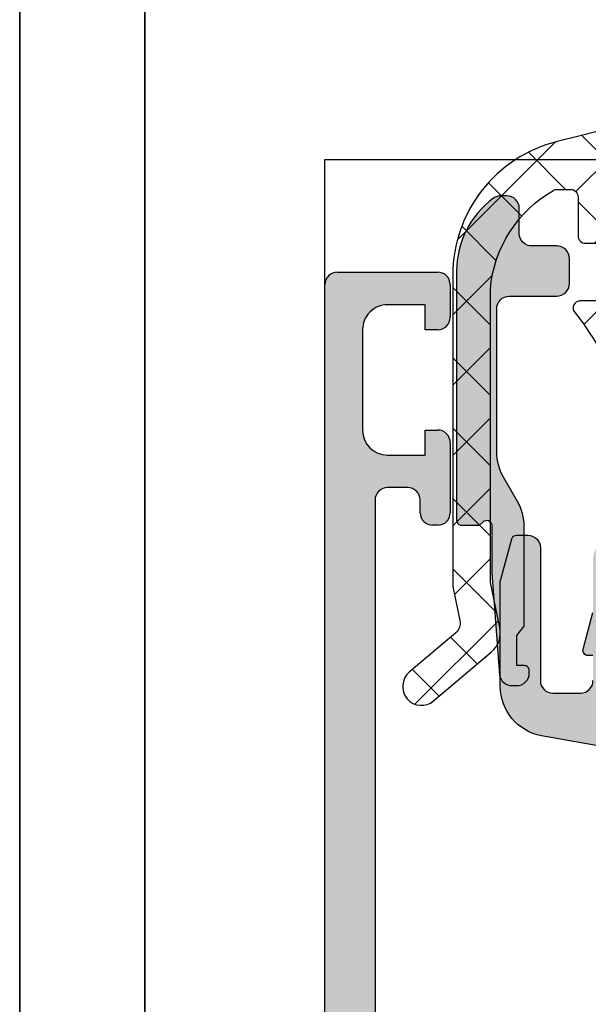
# Model space of a CAD drawing. Header units: millimetres. Extents: x 373037 to 682063, y 76092 to 274210.
# Tile 186 of 256: x 655037 to 655059, y 269884 to 269923. Entities that reach past the tile are written whole.
import ezdxf

# ---------------------------------------------------------------- set-up
doc = ezdxf.new("R2010")
doc.units = ezdxf.units.MM
doc.header["$LTSCALE"] = 100
doc.linetypes.add('ČÁRKOVANÁ', pattern=[19.049999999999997, 12.7, -6.35])
doc.layers.add('PUDORYS', color=253, linetype='CONTINUOUS')

msp = doc.modelspace()

# ---------------------------------------------------------------- hatches: boundary and pattern name
at = {"layer": 'PUDORYS', "true_color": 0x939598}
h = msp.add_hatch(dxfattribs=at)
h.set_pattern_fill('ANSI37', color=252, scale=0.625, angle=90, style=0)
h.set_pattern_definition([(135, (679960.638258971, 248348.1544064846), (-1.403165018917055, -1.403165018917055), []), (225, (679960.638258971, 248348.1544064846), (1.403165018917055, -1.403165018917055), [])])
edge = h.paths.add_edge_path()
edge.add_ellipse((655060.4407174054, 269912.0412531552), major_axis=(-5.039467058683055, 0), ratio=1, start_angle=299.7917844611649, end_angle=355.03553873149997, ccw=False)
edge.add_ellipse((655058.0859171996, 269916.1543376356), major_axis=(-0.3000000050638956, 0), ratio=1, start_angle=270.00069262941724, end_angle=299.7921729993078, ccw=False)
edge.add_line((655058.0859135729, 269916.4543376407), (655058.620197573, 269916.4543406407))
edge.add_ellipse((655058.6201988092, 269916.154340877), major_axis=(-0.2999997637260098, 0), ratio=1, start_angle=179.9999548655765, end_angle=270.0002360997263, ccw=False)
edge.add_line((655058.920198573, 269916.1543406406), (655058.920198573, 269914.6043436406))
edge.add_ellipse((655059.2202092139, 269914.6043512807), major_axis=(-0.3000106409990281, 0), ratio=1, start_angle=0.001459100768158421, end_angle=89.99567606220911)
edge.add_line((655059.220186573, 269914.3043406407), (655060.620168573, 269914.3043296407))
edge.add_ellipse((655060.6201657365, 269914.0043398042), major_axis=(-0.2999898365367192, 0), ratio=1, start_angle=180.0003507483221, end_angle=269.9994582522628, ccw=False)
edge.add_line((655060.9201555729, 269914.0043416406), (655060.9201555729, 269912.3043296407))
edge.add_ellipse((655060.6201454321, 269912.3043367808), major_axis=(-0.3000101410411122, 0), ratio=1, start_angle=90.00441944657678, end_angle=179.9986363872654, ccw=False)
edge.add_line((655060.620168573, 269912.0043266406), (655059.056337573, 269912.0043376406))
edge.add_ellipse((655059.0234805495, 269911.7031785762), major_axis=(-0.3029461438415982, 0), ratio=1, start_angle=-96.2264509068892, end_angle=13.4835772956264)
edge.add_ellipse((655047.7075162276, 269902.9982554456), major_axis=(-14.00076634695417, 0), ratio=1, start_angle=195.3017322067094, end_angle=218.0756200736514, ccw=False)
edge.add_ellipse((655061.699754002, 269906.8049690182), major_axis=(-0.5004721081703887, 0), ratio=1, start_angle=12.91760853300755, end_angle=129.8066343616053)
edge.add_line((655062.020155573, 269906.4205016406), (655062.020155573, 269914.7037806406))
edge.add_ellipse((655061.5201558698, 269914.7037801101), major_axis=(-0.4999997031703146, 0), ratio=1, start_angle=180.0000607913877, end_angle=240.0000196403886)
edge.add_line((655061.770155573, 269915.1367926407), (655061.470155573, 269915.3099986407))
edge.add_ellipse((655061.720155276, 269915.7430111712), major_axis=(-0.4999997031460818, 0), ratio=1, start_angle=6.0804727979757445e-05, end_angle=60.000019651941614, ccw=False)
edge.add_line((655061.220155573, 269915.7430106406), (655061.220155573, 269917.3723586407))
edge.add_ellipse((655062.2201549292, 269917.3723594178), major_axis=(-0.9999993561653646, 0), ratio=1, start_angle=-59.94966113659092, end_angle=4.452966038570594e-05, ccw=False)
edge.add_ellipse((655058.0638281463, 269924.5567401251), major_axis=(-7.300023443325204, 0), ratio=1, start_angle=120.0503545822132, end_angle=168.7144463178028)
edge.add_ellipse((655065.1201651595, 269922.7415080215), major_axis=(-0.3999905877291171, 0), ratio=1, start_angle=255.147024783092, end_angle=339.4981705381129)
edge.add_ellipse((655058.7710670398, 269925.1155749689), major_axis=(-6.378448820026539, 0), ratio=1, start_angle=104.45259778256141, end_angle=159.4981254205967, ccw=False)
edge.add_line((655060.362993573, 269918.9389756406), (655058.9522865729, 269918.5753886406))
edge.add_line((655058.952286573, 269918.5753886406), (655058.0895855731, 269918.3652756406))
edge.add_ellipse((655059.4201506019, 269913.0286529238), major_axis=(-5.499995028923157, 0), ratio=1, start_angle=-76.0000450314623, end_angle=3.42019121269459e-05)
edge.add_line((655053.9201555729, 269913.0286496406), (655053.9201555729, 269900.6106216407))
edge.add_line((655053.9201555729, 269900.6106216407), (655054.207774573, 269899.2475646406))
edge.add_ellipse((655053.7185482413, 269899.1443320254), major_axis=(-0.4999993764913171, 0), ratio=1, start_angle=130.283751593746, end_angle=191.9153007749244, ccw=False)
edge.add_line((655054.041834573, 269898.7629066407), (655052.185226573, 269897.1892956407))
edge.add_ellipse((655052.6701560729, 269896.6171566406), major_axis=(-0.7499997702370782, 0), ratio=1, start_angle=-49.71629384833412, end_angle=130.2837061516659)
edge.add_line((655053.155085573, 269896.0450176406), (655055.466729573, 269898.0043036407))
edge.add_ellipse((655054.8201574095, 269898.7671552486), major_axis=(-0.9999990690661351, 0), ratio=1, start_angle=130.2836986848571, end_angle=191.9152478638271)
edge.add_line((655055.7986105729, 269898.9736196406), (655055.4201555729, 269900.7671566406))
edge.add_line((655055.4201555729, 269900.7671566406), (655055.4201555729, 269912.4773576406))
h = msp.add_hatch(color=252, dxfattribs=at)
edge = h.paths.add_edge_path()
edge.add_line((655056.4741555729, 269898.6543376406), (655056.774155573, 269899.0275426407))
edge.add_line((655056.774155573, 269899.0275426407), (655056.774155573, 269903.0007476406))
edge.add_ellipse((655054.7741483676, 269903.0007460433), major_axis=(-2.000007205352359, 0), ratio=1, start_angle=180.0000457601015, end_angle=209.9999336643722)
edge.add_line((655056.506206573, 269904.0007476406), (655055.942104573, 269904.9777996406))
edge.add_ellipse((655057.6741627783, 269905.977801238), major_axis=(-2.000007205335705, 0), ratio=1, start_angle=4.57601015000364e-05, end_angle=29.99993366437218, ccw=False)
edge.add_line((655055.674155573, 269905.9777996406), (655055.674155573, 269911.6976336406))
edge.add_ellipse((655056.1741551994, 269911.6976340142), major_axis=(-0.4999996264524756, 0), ratio=1, start_angle=-90.00004280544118, end_angle=4.280877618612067e-05, ccw=False)
edge.add_line((655056.174155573, 269912.1976336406), (655058.074155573, 269912.1976336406))
edge.add_ellipse((655058.0744135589, 269912.6973756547), major_axis=(-0.499742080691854, 0), ratio=1, start_angle=89.97042173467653, end_angle=180.0295782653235)
edge.add_line((655058.574155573, 269912.6976336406), (655058.574155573, 269913.6976336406))
edge.add_ellipse((655058.0744135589, 269913.6978916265), major_axis=(-0.499742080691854, 0), ratio=1, start_angle=179.9704217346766, end_angle=270.0295782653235)
edge.add_line((655058.074155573, 269914.1976336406), (655057.074155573, 269914.1976336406))
edge.add_ellipse((655057.0738950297, 269914.6973730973), major_axis=(-0.499739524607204, 0), ratio=1, start_angle=-0.029871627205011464, end_angle=90.02987163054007, ccw=False)
edge.add_line((655056.574155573, 269914.6976336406), (655056.574155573, 269915.6976336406))
edge.add_ellipse((655056.0744074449, 269915.6978875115), major_axis=(-0.4997481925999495, 0), ratio=1, start_angle=179.970893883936, end_angle=270.0288769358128)
edge.add_line((655056.074155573, 269916.1976356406), (655055.841124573, 269916.1976356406))
edge.add_ellipse((655055.8411240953, 269915.6976364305), major_axis=(-0.4999992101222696, 0), ratio=1, start_angle=269.9999452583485, end_angle=306.2493129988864)
edge.add_ellipse((655057.6741619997, 269913.1976330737), major_axis=(-3.600006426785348, 0), ratio=1, start_angle=306.2493860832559, end_angle=359.9999591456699)
edge.add_line((655054.074155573, 269913.1976356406), (655054.074155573, 269903.2543376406))
edge.add_ellipse((655054.2741554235, 269903.2543374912), major_axis=(-0.1999998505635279, 0), ratio=1, start_angle=-4.278876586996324e-05, end_angle=90.00004280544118)
edge.add_line((655054.274155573, 269903.0543376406), (655054.991376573, 269903.0543376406))
edge.add_line((655054.991376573, 269903.0543376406), (655055.132275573, 269903.1952986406))
edge.add_ellipse((655055.274155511, 269903.0543372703), major_axis=(-0.2000000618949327, 0), ratio=1, start_angle=180.0001060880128, end_angle=315.18607562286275, ccw=False)
edge.add_line((655055.4741555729, 269903.0543376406), (655055.4741555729, 269901.1547686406))
edge.add_line((655055.4741555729, 269901.1547686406), (655055.7884735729, 269897.0761206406))
edge.add_ellipse((655056.2823182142, 269897.1543381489), major_axis=(-0.5000005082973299, 0), ratio=1, start_angle=9.000022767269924, end_angle=89.99992651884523)
edge.add_line((655056.282317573, 269896.6543376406), (655056.4741555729, 269896.6543376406))
edge.add_ellipse((655056.4741559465, 269897.154337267), major_axis=(-0.4999996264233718, 0), ratio=1, start_angle=89.99995719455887, end_angle=180.0000428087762)
edge.add_line((655056.9741555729, 269897.1543376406), (655056.9741555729, 269897.2543376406))
edge.add_ellipse((655056.7741557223, 269897.25433779), major_axis=(-0.1999998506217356, 0), ratio=1, start_angle=179.9999572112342, end_angle=270.0000427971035)
edge.add_line((655056.774155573, 269897.4543376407), (655056.4741555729, 269897.4543376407))
edge.add_line((655056.4741555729, 269897.4543376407), (655056.4741555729, 269898.6543376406))
h = msp.add_hatch(color=252, dxfattribs=at)
edge = h.paths.add_edge_path()
edge.add_arc((655049.3202230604, 269912.6542703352), 0.5000674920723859, 90.00773245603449, 179.9922675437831, ccw=False)
edge.add_line((655049.320155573, 269913.1543378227), (655053.320155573, 269913.1543378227))
edge.add_arc((655053.3200880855, 269912.6542703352), 0.5000674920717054, 0.00773245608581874, 89.99226754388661, ccw=False)
edge.add_line((655053.820155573, 269912.6543378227), (655053.820155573, 269911.3542889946))
edge.add_arc((655053.3201186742, 269911.3543258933), 0.5000369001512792, 270.0042279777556, 359.99577202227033, ccw=False)
edge.add_line((655053.320155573, 269910.8542889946), (655052.820155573, 269910.8542889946))
edge.add_line((655052.820155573, 269910.8542889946), (655052.820155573, 269911.8542889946))
edge.add_line((655052.820155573, 269911.8542889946), (655051.320155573, 269911.8542889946))
edge.add_arc((655051.3201185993, 269910.8543259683), 0.9999630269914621, 89.9978814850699, 180.0021185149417)
edge.add_line((655050.320155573, 269910.8542889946), (655050.320155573, 269906.8542889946))
edge.add_arc((655051.3202324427, 269906.8543658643), 1.000076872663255, 180.0044039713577, 269.9955960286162)
edge.add_line((655051.320155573, 269905.8542889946), (655052.820155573, 269905.8542889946))
edge.add_line((655052.820155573, 269905.8542889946), (655052.820155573, 269906.8542889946))
edge.add_line((655052.820155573, 269906.8542889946), (655053.320155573, 269906.8542889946))
edge.add_arc((655053.3202130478, 269906.3543464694), 0.4999425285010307, -0.006586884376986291, 90.0065868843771, ccw=False)
edge.add_line((655053.820155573, 269906.3542889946), (655053.820155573, 269903.5543012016))
edge.add_arc((655053.320155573, 269903.5543012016), 0.5000000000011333, 270.0000000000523, 360, ccw=False)
edge.add_line((655053.320155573, 269903.0543012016), (655053.120155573, 269903.0543012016))
edge.add_arc((655053.120155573, 269903.5543012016), 0.5000000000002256, 179.9999999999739, 269.99999999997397, ccw=False)
edge.add_line((655052.620155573, 269903.5543012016), (655052.620155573, 269904.0543012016))
edge.add_arc((655052.1201204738, 269904.0542661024), 0.500035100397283, 0.004021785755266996, 89.9959782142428)
edge.add_line((655052.120155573, 269904.5543012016), (655051.3201525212, 269904.5543012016))
edge.add_arc((655051.3201690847, 269904.0542846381), 0.5000165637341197, 90.00189796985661, 179.9981020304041)
edge.add_line((655050.8201525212, 269904.0543012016), (655050.8201525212, 269872.7543073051))
edge.add_line((655050.8201525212, 269872.7543073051), (655051.2525491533, 269866.7158496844))
edge.add_arc((655052.2517688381, 269866.7543057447), 0.9999594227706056, 182.2040028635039, 269.9999999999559)
edge.add_line((655052.2517688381, 269865.7543463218), (655058.9202210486, 269865.7543463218))
edge.add_arc((655058.9202210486, 269866.2543463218), 0.5000000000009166, 270.0000000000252, 359.9999999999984)
edge.add_line((655059.4202210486, 269866.2543463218), (655059.4202210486, 269867.1543463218))
edge.add_arc((655059.9202210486, 269867.1543463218), 0.5000000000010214, 90.00000000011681, 180.0000000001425, ccw=False)
edge.add_line((655059.9202210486, 269867.6543463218), (655061.3202225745, 269867.6543463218))
edge.add_arc((655061.5877431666, 269867.7331827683), 0.278895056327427, 196.4198764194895, 271.1645893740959)
edge.add_line((655061.5934115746, 269867.4543453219), (655062.0470055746, 269867.4543453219))
edge.add_arc((655062.0526662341, 269867.7332134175), 0.2789255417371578, 268.8371299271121, 343.5754054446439)
edge.add_line((655062.3202095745, 269867.6543463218), (655064.2002205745, 269867.6543463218))
edge.add_arc((655064.2002205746, 269867.3543463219), 0.3000000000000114, 6.252776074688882e-13, 89.9999999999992, ccw=False)
edge.add_line((655064.5002205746, 269867.3543463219), (655064.5002205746, 269866.3743720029))
edge.add_arc((655064.2002205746, 269866.3743720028), 0.2999999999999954, 270.0000000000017, 360, ccw=False)
edge.add_line((655064.2002205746, 269866.0743720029), (655061.4402225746, 269866.0743720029))
edge.add_arc((655061.4402225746, 269865.9543720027), 0.1200000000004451, 89.99999999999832, 179.9999999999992)
edge.add_line((655061.3202225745, 269865.9543720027), (655061.3202225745, 269861.6543463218))
edge.add_arc((655061.8202225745, 269861.6543463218), 0.5000000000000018, 179.9999999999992, 269.9999999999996)
edge.add_line((655061.8202225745, 269861.1543463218), (655062.5202225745, 269861.1543463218))
edge.add_line((655062.5202225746, 269861.1543463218), (655064.9130428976, 269862.5358417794))
edge.add_arc((655064.9821027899, 269862.4162265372), 0.1381197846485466, -1.0322764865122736e-10, 119.9999999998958, ccw=False)
edge.add_line((655065.1202225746, 269862.4162265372), (655065.1202225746, 269858.6543463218))
edge.add_arc((655067.1202225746, 269858.6543463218), 1.999999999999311, 180.0000000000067, 270.0000000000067)
edge.add_line((655067.1202225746, 269856.6543463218), (655067.6882179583, 269856.6543463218))
edge.add_arc((655067.6882179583, 269856.1543463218), 0.5000000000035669, 55.52092823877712, 89.99999999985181, ccw=False)
edge.add_arc((655065.1407446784, 269852.4448477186), 4.999999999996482, 5.349228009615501, 55.5209282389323, ccw=False)
edge.add_arc((655069.9820959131, 269852.8924661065), 0.1381197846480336, 240.0000000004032, 367.70243749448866, ccw=False)
edge.add_line((655069.9130360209, 269852.7728508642), (655067.5202156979, 269854.1543463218))
edge.add_line((655067.5202156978, 269854.1543463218), (655066.8202156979, 269854.1543463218))
edge.add_arc((655066.8202156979, 269853.6543463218), 0.5, 89.99999999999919, 179.9999999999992)
edge.add_line((655066.3202156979, 269853.6543463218), (655066.3202156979, 269849.3543206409))
edge.add_arc((655066.4402156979, 269849.3543206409), 0.1199999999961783, 180, 269.9999999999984)
edge.add_line((655066.4402156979, 269849.2343206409), (655069.2002136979, 269849.2343206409))
edge.add_arc((655069.2002136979, 269848.9343206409), 0.2999999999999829, 0, 90.00000000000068, ccw=False)
edge.add_line((655069.5002136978, 269848.9343206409), (655069.5002136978, 269847.9543463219))
edge.add_arc((655069.2002136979, 269847.9543463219), 0.300000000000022, 270.00000000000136, 360, ccw=False)
edge.add_line((655069.2002136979, 269847.6543463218), (655067.3202026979, 269847.6543463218))
edge.add_arc((655067.0526593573, 269847.5754792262), 0.2789255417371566, 16.42459455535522, 91.16287007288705)
edge.add_line((655067.0469986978, 269847.8543473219), (655066.5934046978, 269847.8543473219))
edge.add_arc((655066.5877362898, 269847.5755098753), 0.2788950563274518, 88.8354106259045, 163.5801235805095)
edge.add_line((655066.3202156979, 269847.6543463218), (655063.3201572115, 269847.6543463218))
edge.add_line((655063.3201572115, 269847.6543463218), (655062.6200543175, 269848.3544186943))
edge.add_line((655062.6200543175, 269848.3544186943), (655062.6200543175, 269848.9544247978))
edge.add_line((655062.6200543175, 269848.9544247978), (655064.220060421, 269848.9544247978))
edge.add_arc((655064.2200509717, 269849.4544342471), 0.5000094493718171, 270.0010827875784, 359.9989172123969)
edge.add_line((655064.720060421, 269849.4544247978), (655064.720060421, 269849.8498528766))
edge.add_arc((655064.220060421, 269849.8498528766), 0.5000000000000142, 0, 15.00000000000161)
edge.add_line((655064.7030233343, 269849.9792623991), (655064.3188145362, 269851.4131491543))
edge.add_arc((655063.3528887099, 269851.1543301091), 1.000000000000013, 14.99999999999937, 90.00000000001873)
edge.add_line((655063.3528887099, 269852.1543301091), (655057.6200665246, 269852.1543301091))
edge.add_line((655057.6200665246, 269852.1543301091), (655057.6200665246, 269848.9544247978))
edge.add_line((655057.6200665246, 269848.9544247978), (655058.4200543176, 269848.9544247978))
edge.add_line((655058.4200543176, 269848.9544247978), (655058.4200543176, 269848.3544186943))
edge.add_line((655058.4200543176, 269848.3544186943), (655057.2076214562, 269847.6544370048))
edge.add_line((655057.2076214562, 269847.6544370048), (655056.1200665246, 269847.6544370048))
edge.add_line((655056.1200665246, 269847.6544370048), (655056.1200665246, 269862.6543463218))
edge.add_arc((655055.6200665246, 269862.6543463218), 0.5000000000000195, 0, 90.00000000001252)
edge.add_line((655055.6200665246, 269863.1543463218), (655049.8201555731, 269863.1543463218))
edge.add_arc((655049.820155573, 269864.1543463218), 1, 180, 270.00000000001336, ccw=False)
edge.add_line((655048.820155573, 269864.1543463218), (655048.820155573, 269912.6543378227))
edge = h.paths.add_edge_path(flags=16)
edge.add_line((655058.4200543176, 269853.7543301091), (655062.8200543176, 269853.7543301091))
edge.add_arc((655062.8200543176, 269854.2543301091), 0.5000000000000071, 270.0000000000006, 359.9999999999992)
edge.add_line((655063.3200543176, 269854.2543301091), (655063.3200543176, 269858.6543301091))
edge.add_arc((655062.8200543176, 269858.6543301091), 0.4999999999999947, 0, 89.9999999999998)
edge.add_line((655062.8200543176, 269859.1543301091), (655058.4200543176, 269859.1543301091))
edge.add_arc((655058.4200543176, 269858.6543301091), 0.5, 89.99999999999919, 179.9999999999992)
edge.add_line((655057.9200543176, 269858.6543301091), (655057.9200543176, 269854.2543301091))
edge.add_arc((655058.4200543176, 269854.2543301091), 0.4999999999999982, 180, 270.0000000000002)
h = msp.add_hatch(color=252, dxfattribs=at)
edge = h.paths.add_edge_path(flags=16)
edge.add_line((655061.316370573, 269895.4544816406), (655065.516120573, 269895.4544816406))
edge.add_ellipse((655065.5161209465, 269895.954481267), major_axis=(-0.4999996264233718, 0), ratio=1, start_angle=89.99995719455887, end_angle=180.0000428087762)
edge.add_line((655066.016120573, 269895.9544816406), (655066.016120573, 269900.3545056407))
edge.add_ellipse((655065.5161209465, 269900.3545060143), major_axis=(-0.4999996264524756, 0), ratio=1, start_angle=179.9999571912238, end_angle=270.0000428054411)
edge.add_line((655065.516120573, 269900.8545056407), (655061.316371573, 269900.8545056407))
edge.add_ellipse((655061.316372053, 269900.3545051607), major_axis=(-0.5000004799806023, 0), ratio=1, start_angle=270.0000550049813, end_angle=359.9999449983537)
edge.add_line((655060.816371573, 269900.3545056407), (655060.816370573, 269895.9544816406))
edge.add_ellipse((655061.3163701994, 269895.954481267), major_axis=(-0.4999996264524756, 0), ratio=1, start_angle=-4.280877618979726e-05, end_angle=90.00004280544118)
edge = h.paths.add_edge_path()
edge.add_line((655064.229774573, 269893.4561006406), (655057.466774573, 269894.6558606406))
edge.add_arc((655057.8161189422, 269896.6251122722), 1.999998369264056, 179.9999607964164, 259.9404098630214, ccw=False)
edge.add_line((655055.816120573, 269896.6251136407), (655055.816120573, 269900.7900866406))
edge.add_line((655055.816120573, 269900.7900866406), (655056.276401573, 269902.5078756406))
edge.add_arc((655056.469586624, 269902.4561117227), 0.1999999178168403, 90.00001460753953, 164.9999613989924, ccw=False)
edge.add_line((655056.469586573, 269902.6561116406), (655056.916120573, 269902.6561116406))
edge.add_arc((655056.9161209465, 269902.1561120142), 0.4999996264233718, -4.280877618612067e-05, 90.00004280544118, ccw=False)
edge.add_line((655057.416120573, 269902.1561116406), (655057.416120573, 269896.8561116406))
edge.add_arc((655057.9161201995, 269896.856111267), 0.4999996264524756, 179.9999571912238, 270.0000428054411)
edge.add_line((655057.916120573, 269896.3561116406), (655059.016370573, 269896.3561116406))
edge.add_arc((655059.016370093, 269896.8561121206), 0.5000004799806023, 270.0000550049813, 359.9999449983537)
edge.add_line((655059.516370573, 269896.8561116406), (655059.516370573, 269897.8561116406))
edge.add_line((655059.516370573, 269897.8561116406), (655059.3163705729, 269897.8561116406))
edge.add_arc((655059.316370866, 269898.0561117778), 0.2000001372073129, 164.9999945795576, 269.99991606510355, ccw=False)
edge.add_line((655059.1231855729, 269898.1078756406), (655059.5163715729, 269899.5752636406))
edge.add_line((655059.516371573, 269899.5752636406), (655059.516371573, 269901.6561116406))
edge.add_arc((655060.516372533, 269901.6561106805), 1.000000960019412, 90.00005500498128, 179.9999449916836, ccw=False)
edge.add_line((655060.516371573, 269902.6561116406), (655071.4158735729, 269902.6561116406))
edge.add_arc((655071.4158738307, 269902.2561113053), 0.400000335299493, -29.999916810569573, 90.00003691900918, ccw=False)
edge.add_line((655071.7622845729, 269902.0561116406), (655071.2641185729, 269901.1932636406))
edge.add_line((655071.2641185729, 269901.1932636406), (655070.8362485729, 269899.7011026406))
edge.add_arc((655070.5478697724, 269899.783794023), 0.3000003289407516, 239.8207587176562, 343.9999831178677, ccw=False)
edge.add_line((655070.397057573, 269899.5244566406), (655067.931446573, 269900.9561916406))
edge.add_line((655067.931446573, 269900.9561916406), (655067.5110275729, 269900.9561916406))
edge.add_arc((655067.5075350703, 269900.76462336), 0.1916001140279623, 88.95554996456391, 182.5222218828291)
edge.add_line((655067.316120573, 269900.7561916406), (655067.316120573, 269894.2667526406))
edge.add_arc((655067.515287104, 269894.248514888), 0.1999998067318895, 174.7679954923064, 294.1409481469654)
edge.add_line((655067.597083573, 269894.0660066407), (655069.980768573, 269895.1343276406))
edge.add_arc((655070.0625653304, 269894.9518190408), 0.2000002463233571, 21.973797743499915, 114.14098223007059, ccw=False)
edge.add_line((655070.248036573, 269895.0266556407), (655071.064396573, 269893.0034276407))
edge.add_arc((655070.6934546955, 269892.8537545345), 0.3999998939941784, -90.00001754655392, 21.973817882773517, ccw=False)
edge.add_line((655070.6934545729, 269892.4537546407), (655068.629307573, 269892.4537536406))
edge.add_arc((655068.6293067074, 269892.7537532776), 0.2999996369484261, 217.9049134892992, 270.0001653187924, ccw=False)
edge.add_arc((655068.1558871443, 269892.3851427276), 0.30000021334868, 37.90465250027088, 105.9998620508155)
edge.add_line((655068.073196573, 269892.6735216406), (655067.315307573, 269892.4561996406))
edge.add_arc((655067.3153071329, 269894.0561986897), 1.599999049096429, 211.5923944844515, 270.0000157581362, ccw=False)
edge.add_arc((655065.5265350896, 269892.9560666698), 0.4999999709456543, 31.59233597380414, 89.9984549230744)
edge.add_line((655065.526548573, 269893.4560666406), (655064.2297745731, 269893.4561006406))

# ---------------------------------------------------------------- linework, layer by layer
at = {"layer": 'PUDORYS', "color": 252, "true_color": 0x939598}
for p, q in [((655049.320155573, 269913.1543378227), (655053.320155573, 269913.1543378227)), ((655048.820155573, 269864.1543463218), (655048.820155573, 269912.6543378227)), ((655053.820155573, 269912.6543378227), (655053.820155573, 269911.3542889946)), ((655052.820155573, 269911.8542889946), (655051.320155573, 269911.8542889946)), ((655052.820155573, 269910.8542889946), (655052.820155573, 269911.8542889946)), ((655050.320155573, 269910.8542889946), (655050.320155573, 269906.8542889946)), ((655053.320155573, 269910.8542889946), (655052.820155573, 269910.8542889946)), ((655052.820155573, 269905.8542889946), (655052.820155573, 269906.8542889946)), ((655052.820155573, 269906.8542889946), (655053.320155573, 269906.8542889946)), ((655053.820155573, 269906.3542889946), (655053.820155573, 269903.5543012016)), ((655051.320155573, 269905.8542889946), (655052.820155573, 269905.8542889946)), ((655052.120155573, 269904.5543012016), (655051.3201525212, 269904.5543012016)), ((655050.8201525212, 269904.0543012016), (655050.8201525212, 269872.7543073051)), ((655052.620155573, 269903.5543012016), (655052.620155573, 269904.0543012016)), ((655053.320155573, 269903.0543012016), (655053.120155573, 269903.0543012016))]:
    msp.add_line(p, q, dxfattribs=at)
at = {"layer": 'PUDORYS', "color": 252, "ltscale": 15, "true_color": 0x939598}
for points in [[(655036.6382374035, 249592.1544280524), (681616.6382374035, 249592.1544280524), (681616.6382374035, 273272.1544280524), (655036.6382374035, 273272.1544280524)], [(681611.6382374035, 273267.1544280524), (655041.6382374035, 273267.1544280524), (655041.6382374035, 249597.1544280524), (681611.6382374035, 249597.1544280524)], [(655133.820127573, 269917.6543096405), (655133.820127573, 269845.6543378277), (655048.820155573, 269845.6543378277), (655048.820155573, 269917.6543096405)]]:
    msp.add_lwpolyline(points, close=True, dxfattribs=at)
at = {"layer": 'PUDORYS', "color": 252, "linetype": 'ČÁRKOVANÁ', "ltscale": 5, "true_color": 0x939598}
for points in [[(681606.6382374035, 249602.1544280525), (655036.6382374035, 249602.1544280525), (655036.6382374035, 273272.1544280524), (681606.6382374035, 273272.1544280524)], [(681611.6382374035, 249597.1544280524), (655041.6382374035, 249597.1544280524), (655041.6382374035, 273267.1544280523), (681611.6382374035, 273267.1544280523)]]:
    msp.add_lwpolyline(points, close=True, dxfattribs=at)
at = {"layer": 'PUDORYS', "color": 252, "true_color": 0x939598, "extrusion": (0, 0, -1)}
for points in [[(-655060.362993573, 269918.9389756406), (-655058.952286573, 269918.5753886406), (-655058.089585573, 269918.3652756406), (-655058.089585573, 269918.3652756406, -0.344328), (-655053.9201555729, 269913.0286496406), (-655053.9201555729, 269900.6106216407), (-655054.207774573, 269899.2475646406), (-655054.207774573, 269899.2475646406, 0.275594), (-655054.041834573, 269898.7629066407), (-655052.1852265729, 269897.1892956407), (-655052.1852265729, 269897.1892956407, -1), (-655053.155085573, 269896.0450176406), (-655055.466729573, 269898.0043036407), (-655055.466729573, 269898.0043036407, -0.275594), (-655055.7986105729, 269898.9736196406), (-655055.4201555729, 269900.7671566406), (-655055.4201555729, 269912.4773576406), (-655055.4201555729, 269912.4773576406, 0.245826), (-655057.936860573, 269916.4146876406, 0.130727), (-655058.0859135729, 269916.4543376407), (-655058.620197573, 269916.4543406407), (-655058.620197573, 269916.4543406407, 0.414215), (-655058.920198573, 269916.1543406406), (-655058.920198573, 269914.6043436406), (-655058.920198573, 269914.6043436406, -0.414184), (-655059.220186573, 269914.3043406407), (-655060.620168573, 269914.3043296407)], [(-655060.620168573, 269912.0043266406), (-655059.056337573, 269912.0043376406), (-655059.056337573, 269912.0043376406, -0.51896), (-655058.728884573, 269911.6325416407, 0.0996982), (-655061.211947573, 269906.6930886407, -0.559391)]]:
    msp.add_lwpolyline(points, format="xyb", dxfattribs=at)
msp.add_lwpolyline([(-655056.4741555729, 269898.6543376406), (-655056.774155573, 269899.0275426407), (-655056.774155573, 269903.0007476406), (-655056.774155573, 269903.0007476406, -0.131652), (-655056.506206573, 269904.0007476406), (-655055.942104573, 269904.9777996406), (-655055.942104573, 269904.9777996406, 0.131652), (-655055.674155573, 269905.9777996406), (-655055.674155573, 269911.6976336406), (-655055.674155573, 269911.6976336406, 0.414214), (-655056.174155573, 269912.1976336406), (-655058.074155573, 269912.1976336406), (-655058.074155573, 269912.1976336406, -0.414516), (-655058.574155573, 269912.6976336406), (-655058.574155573, 269913.6976336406), (-655058.574155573, 269913.6976336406, -0.414516), (-655058.074155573, 269914.1976336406), (-655057.074155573, 269914.1976336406), (-655057.074155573, 269914.1976336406, 0.414519), (-655056.574155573, 269914.6976336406), (-655056.574155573, 269915.6976336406), (-655056.574155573, 269915.6976336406, -0.41451), (-655056.074155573, 269916.1976356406), (-655055.841124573, 269916.1976356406), (-655055.841124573, 269916.1976356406, -0.1595), (-655055.545474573, 269916.1008616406, -0.238928), (-655054.074155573, 269913.1976356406), (-655054.074155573, 269903.2543376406), (-655054.074155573, 269903.2543376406, -0.414214), (-655054.274155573, 269903.0543376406), (-655054.991376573, 269903.0543376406), (-655055.132275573, 269903.1952986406), (-655055.132275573, 269903.1952986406, 0.669353), (-655055.4741555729, 269903.0543376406), (-655055.4741555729, 269901.1547686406), (-655055.788473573, 269897.0761206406), (-655055.788473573, 269897.0761206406, -0.368919), (-655056.282317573, 269896.6543376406), (-655056.4741555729, 269896.6543376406), (-655056.4741555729, 269896.6543376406, -0.414214), (-655056.9741555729, 269897.1543376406), (-655056.9741555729, 269897.2543376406), (-655056.9741555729, 269897.2543376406, -0.414214), (-655056.774155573, 269897.4543376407), (-655056.4741555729, 269897.4543376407), (-655056.4741555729, 269898.6543376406)], format="xyb", close=True, dxfattribs=at)
at = {"layer": 'PUDORYS', "color": 252, "true_color": 0x939598}
for points in [[(655064.229774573, 269893.4561006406), (655057.466774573, 269894.6558606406), (655057.466774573, 269894.6558606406, -0.363676), (655055.816120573, 269896.6251136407), (655055.816120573, 269900.7900866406), (655056.276401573, 269902.5078756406), (655056.276401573, 269902.5078756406, -0.339454), (655056.469586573, 269902.6561116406), (655056.916120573, 269902.6561116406), (655056.916120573, 269902.6561116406, -0.414214), (655057.416120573, 269902.1561116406), (655057.416120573, 269896.8561116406), (655057.416120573, 269896.8561116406, 0.414214), (655057.916120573, 269896.3561116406), (655059.016370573, 269896.3561116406), (655059.016370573, 269896.3561116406, 0.414213), (655059.516370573, 269896.8561116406)], [(655059.516370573, 269897.8561116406), (655059.316370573, 269897.8561116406), (655059.316370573, 269897.8561116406, -0.493145), (655059.1231855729, 269898.1078756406), (655059.516371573, 269899.5752636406)]]:
    msp.add_lwpolyline(points, format="xyb", dxfattribs=at)
for centre, radius, start, end in [((655049.3202230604, 269912.6542703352), 0.5000674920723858, 90.00773245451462, 179.9922675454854), ((655053.3200880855, 269912.6542703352), 0.5000674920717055, 0.007732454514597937, 89.9922675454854), ((655051.3201185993, 269910.8543259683), 0.999963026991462, 89.99788148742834, 180.0021185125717), ((655053.3201186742, 269911.3543258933), 0.5000369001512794, 270.0042279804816, 359.9957720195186), ((655051.3202324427, 269906.8543658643), 1.000076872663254, 180.0044039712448, 269.9955960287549), ((655053.3202130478, 269906.3543464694), 0.4999425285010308, 359.9934131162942, 90.00658688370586), ((655051.3201690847, 269904.0542846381), 0.5000165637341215, 90.00189797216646, 179.9981020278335), ((655052.1201204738, 269904.0542661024), 0.5000351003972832, 0.004021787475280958, 89.99597821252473), ((655053.120155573, 269903.5543012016), 0.5000000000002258, 180, 270), ((655053.320155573, 269903.5543012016), 0.5000000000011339, 270, 0)]:
    msp.add_arc(centre, radius, start, end, dxfattribs=at)

doc.saveas('drawing.dxf')
